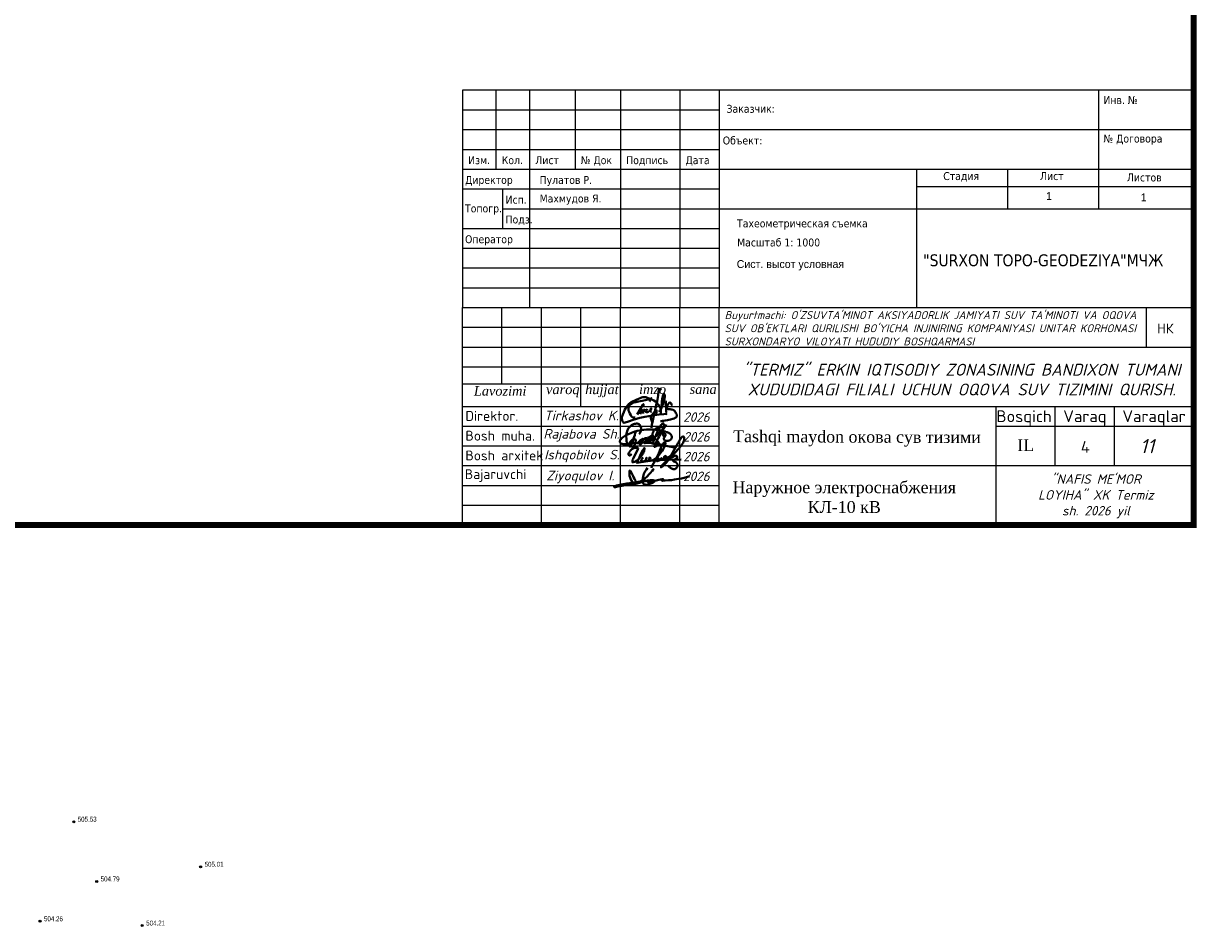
# Model space of a CAD drawing. Extents: x 0 to 362422, y 0 to 4201735.
# Tile 95 of 256: x 361938 to 362235, y 4199962 to 4200190. Entities that reach past the tile are written whole.
import ezdxf
from ezdxf.enums import TextEntityAlignment as Align

# ---------------------------------------------------------------- set-up
doc = ezdxf.new("R2010")
doc.units = 0
doc.header["$LTSCALE"] = 0.5
doc.header["$MEASUREMENT"] = 0
doc.header["$PDMODE"] = 32
doc.header["$PDSIZE"] = 0.3
doc.linetypes.add('CONTI', pattern=[0])
doc.linetypes.add('Д_ТРОТ_ТРУБА', pattern=[3, 1.5, -1.5])
for name, color, linetype in [('(002) Рамка', 7, 'Continuous'), ('PI_OT0', 172, 'CONTI'), ('PI_TT0', 5, 'CONTI'), ('ХХХ автодор (К)', 7, 'ИК_Водопровод -------в--------'), ('ХХХ оформление', 7, 'ИК_Водопровод -------в--------')]:
    doc.layers.add(name, color=color, linetype=linetype)
doc.layers.add('.', color=7, linetype='Continuous', lineweight=15)
doc.layers.add('Линии', color=130, linetype='Continuous', lineweight=50)
doc.styles.add('ISOCPEUR', font='isocpeui.ttf', dxfattribs={"height": 250})
doc.styles.add('Nurbek', font='isocpeui.ttf')
doc.styles.add('SHRFT', font='TXT', dxfattribs={"width": 0.875})
doc.styles.add('Standard 1', font='isocpeur.ttf', dxfattribs={"height": 300})
doc.styles.add('Times 300', font='times.ttf', dxfattribs={"height": 300})
doc.styles.add('V@ler@Live', font='isocpeui.ttf')
doc.styles.add('ГОСТ 250', font='isocpeur.ttf', dxfattribs={"height": 250})
doc.styles.add('школа', font='times.ttf')
doc.linetypes.add('ИК_Водопровод -------в--------', pattern='A,9,-0.6,["В",Standard,S=1.2,R=0,X=0,Y=-0.6],-1.2', length=10.8)

# ---------------------------------------------------------------- blocks, each defined once
blk = doc.blocks.new('ееееее')
at = {"layer": 'PI_TT0', "color": 0}
for centre in [(1452.04, 129.23), (1484.11, 117.73), (1457.8, 114.1), (1443.43, 104.06), (1469.29, 102.91)]:
    blk.add_circle(centre, 0.25, dxfattribs=at)
for p in [(1452.04, 129.23), (1484.11, 117.73), (1457.8, 114.1), (1443.43, 104.06), (1469.29, 102.91)]:
    blk.add_point(p, dxfattribs=at)
at = {"layer": 'PI_OT0', "color": 0, "style": 'SHRFT', "width": 0.75}
for s, p in [('505.53', (1453.04, 129.23)), ('505.01', (1485.11, 117.73)), ('504.79', (1458.8, 114.1)), ('504.26', (1444.43, 104.06)), ('504.21', (1470.29, 102.91))]:
    blk.add_text(s, height=1.25, dxfattribs=at).set_placement(p)
blk = doc.blocks.new('fgjhfgjhhjghm bnmbkjk mkm')
at = {"color": 5, "lineweight": 40, "ltscale": 100}
blk.add_lwpolyline([(-257.43, -8198.63), (-258, -8199.3), (-258.04, -8199.62), (-257.47, -8199.42), (-257.07, -8199.16), (-256.82, -8198.67), (-257.07, -8199.16), (-256.8, -8199.11), (-256.42, -8198.96), (-256.09, -8198.78), (-255.81, -8198.75), (-255.54, -8198.5), (-255.4, -8198.28), (-255.5, -8198.05), (-255.82, -8198.16), (-256, -8198.34), (-256.05, -8198.67), (-255.95, -8198.87), (-255.57, -8198.8), (-255.09, -8198.68), (-253.81, -8197.93), (-253.15, -8197.44), (-252.41, -8196.71), (-252.02, -8196.28), (-251.56, -8195.75), (-251.18, -8195.23), (-250.68, -8194.6), (-250.36, -8194.13), (-250.23, -8193.79), (-250.09, -8193.38), (-250.06, -8193), (-250.05, -8192.5), (-250.2, -8192.29), (-250.38, -8192.27), (-250.62, -8192.37), (-250.8, -8192.6), (-251, -8192.85), (-251.23, -8193.12), (-251.35, -8193.36), (-251.51, -8193.6), (-251.67, -8193.87), (-251.79, -8194.17), (-254.73, -8199.16), (-255.3, -8199.94), (-256.25, -8200.94), (-256.89, -8201.44), (-256.95, -8201.4), (-256.89, -8201.22), (-256.82, -8201.05), (-256.69, -8200.89), (-256.58, -8200.75), (-255.91, -8200.06), (-254.96, -8199.17), (-254.41, -8198.74), (-253.61, -8198.36), (-253.15, -8198.12), (-252.85, -8198.01), (-252.45, -8197.95), (-252.28, -8197.99), (-252.18, -8198.12), (-252.14, -8198.37), (-252.13, -8198.57), (-252.23, -8198.75), (-252.57, -8198.91), (-253.23, -8199.35), (-253.38, -8199.48), (-253.09, -8199.64), (-252.76, -8199.77), (-252.56, -8199.9), (-252.43, -8200.03), (-252.08, -8200.39), (-251.93, -8200.69), (-251.92, -8200.89), (-251.97, -8201.1), (-252.12, -8201.3), (-252.25, -8201.5), (-252.42, -8201.64), (-252.72, -8201.91), (-253.06, -8201.95), (-253.27, -8201.96), (-253.54, -8201.88), (-253.84, -8201.8), (-254.08, -8201.6), (-254.26, -8201.48), (-254.42, -8201.3), (-254.61, -8201.13), (-254.78, -8200.92), (-254.86, -8200.86)], dxfattribs=at)
for points in [[(-265.64, -8197.39), (-265.85, -8197.73, -0.287088), (-266.3, -8197.87, -0.22153), (-266.5, -8197.7, -0.260462), (-266.39, -8197.09), (-266.15, -8196.74, 0.006278), (-265.86, -8196.33), (-265.49, -8196.03), (-265.14, -8195.82), (-264.91, -8195.7), (-264.7, -8195.66), (-264.43, -8195.64), (-264.1, -8195.61), (-263.85, -8195.63), (-263.72, -8195.68), (-263.7, -8195.79), (-263.75, -8196.04), (-265.14, -8198.88), (-265.29, -8199.23), (-265.34, -8199.38), (-265.37, -8199.53), (-265.38, -8199.61), (-265.37, -8199.78, 0.706282), (-265.14, -8199.9), (-264.91, -8199.81), (-264.69, -8199.76), (-264.4, -8199.64), (-264.22, -8199.51), (-264.06, -8199.41), (-263.9, -8199.26), (-263.64, -8199.06), (-263.34, -8198.75), (-263.18, -8198.6), (-263, -8198.43), (-262.86, -8198.25), (-262.73, -8198.1), (-262.65, -8198.02), (-262.54, -8197.85), (-262.22, -8197.31), (-262.04, -8196.93), (-262, -8196.79), (-261.92, -8196.63), (-261.89, -8196.45), (-261.85, -8196.23), (-261.79, -8195.9), (-261.82, -8195.68), (-262.02, -8195.93), (-262.29, -8196.31), (-262.92, -8197.66), (-263.29, -8198.41), (-263.73, -8199.51), (-263.97, -8200.1), (-261.48, -8199.67), (-260.03, -8199.51), (-258.92, -8199.36), (-258.19, -8199.31), (-255.94, -8199.21), (-254.5, -8199.16), (-250.95, -8199.09)], [(-262.16, -8198.46), (-262.38, -8198.73), (-262.54, -8198.92), (-262.61, -8199.05), (-262.72, -8199.24), (-262.75, -8199.39), (-262.73, -8199.53), (-262.72, -8199.62), (-262.63, -8199.69), (-262.4, -8199.69), (-262.21, -8199.72), (-261.9, -8199.59), (-261.69, -8199.51), (-261.4, -8199.34), (-261.3, -8198.99), (-261.15, -8198.54), (-261.32, -8199.07), (-261.42, -8199.38), (-261.34, -8199.57), (-260.91, -8199.54), (-260.63, -8199.37), (-260.43, -8199.27), (-260.31, -8199.14), (-260.22, -8199.05), (-260.13, -8198.97, 0.310116), (-260.07, -8198.56, 0.56176), (-260.39, -8198.6, 0.084118), (-260.47, -8198.88, 0.085526), (-260.37, -8199.21), (-260.29, -8199.39), (-260.14, -8199.47), (-259.74, -8199.41), (-259.34, -8199.26), (-258.96, -8199.08), (-258.73, -8198.91), (-258.11, -8198.49), (-257.76, -8198.15), (-257.45, -8197.72), (-257.2, -8197.4), (-256.89, -8196.95), (-256.59, -8196.52), (-256.27, -8196.05), (-256.1, -8195.73), (-255.97, -8195.47), (-255.75, -8194.97), (-255.65, -8194.68), (-255.58, -8194.43), (-255.58, -8194.26), (-255.58, -8194.1), (-255.64, -8193.99), (-255.79, -8194), (-255.95, -8194.05), (-256.08, -8194.13), (-256.21, -8194.25), (-256.26, -8194.36), (-256.33, -8194.48), (-256.42, -8194.62), (-256.49, -8194.74), (-256.53, -8194.8), (-256.59, -8194.89), (-256.96, -8195.63), (-257.58, -8197.21), (-258.32, -8198.79), (-259.86, -8201.53)]]:
    blk.add_lwpolyline(points, format="xyb", dxfattribs=at)
blk = doc.blocks.new('ghfgj jghjmhg jjbkm jkm')
at = {"color": 5, "linetype": 'ByBlock', "lineweight": 40}
for points in [[(-261.31, -8185.11), (-261.13, -8184.8), (-260.98, -8184.44), (-260.83, -8184.1), (-260.77, -8183.74), (-260.77, -8183.33), (-260.84, -8183.04), (-260.94, -8182.72), (-261.1, -8182.45), (-261.24, -8182.27), (-261.41, -8182.13), (-261.62, -8182.06), (-261.9, -8181.99), (-262.16, -8181.99), (-262.45, -8182.02), (-262.71, -8182.09), (-263.01, -8182.18), (-263.21, -8182.28), (-263.56, -8182.45), (-264.11, -8182.93), (-264.37, -8183.23), (-264.55, -8183.47), (-264.7, -8183.74), (-264.8, -8183.97), (-264.9, -8184.28), (-265, -8184.61), (-265.09, -8184.89), (-265.13, -8185.31), (-265.15, -8185.69), (-265.12, -8186.51), (-265.09, -8186.93), (-265.04, -8187.29), (-264.92, -8187.73), (-264.78, -8187.96), (-264.64, -8188.12), (-264.45, -8188.27), (-264.32, -8188.36), (-264.16, -8188.48), (-263.95, -8188.61), (-263.68, -8188.73), (-263.56, -8188.75), (-263.38, -8188.75), (-263.2, -8188.74), (-263.02, -8188.68), (-262.84, -8188.57), (-262.69, -8188.42), (-262.59, -8188.25), (-262.52, -8188.12), (-262.41, -8187.9), (-262.33, -8187.69), (-262.3, -8187.5), (-262.26, -8187.31), (-262.28, -8187.17), (-262.31, -8186.97), (-262.36, -8186.84), (-262.45, -8186.73), (-262.56, -8186.64), (-262.73, -8186.58), (-262.89, -8186.59), (-263.01, -8186.62), (-263.19, -8186.68), (-263.41, -8186.81), (-263.72, -8187.06), (-263.88, -8187.25), (-263.98, -8187.39), (-264.08, -8187.51), (-264.14, -8187.64), (-264.2, -8187.77), (-264.24, -8187.93), (-264.28, -8188.14), (-264.29, -8188.31), (-264.26, -8188.51), (-264.16, -8188.67), (-264.1, -8188.78), (-264.05, -8188.82), (-264.02, -8188.82), (-263.97, -8188.8), (-263.94, -8188.76), (-263.9, -8188.7), (-263.85, -8188.61), (-263.54, -8187.99), (-263.32, -8187.47), (-263.12, -8186.97), (-262.97, -8186.37), (-262.66, -8185.37), (-262.49, -8184.87), (-262.44, -8184.66), (-262.42, -8184.64), (-262.41, -8184.62), (-262.39, -8184.62), (-262.37, -8184.63), (-262.36, -8184.64), (-262.36, -8184.67), (-262.36, -8184.69), (-262.37, -8184.71), (-262.38, -8184.74)], [(-261.91, -8188.06), (-261.82, -8187.85), (-261.76, -8187.75), (-261.72, -8187.7), (-261.67, -8187.6), (-261.55, -8187.48), (-261.46, -8187.39), (-261.37, -8187.28), (-261.3, -8187.19), (-261.16, -8187.1), (-261.1, -8187.05), (-261, -8186.94), (-260.91, -8186.85), (-260.83, -8186.81), (-260.75, -8186.76), (-260.66, -8186.71), (-260.58, -8186.66), (-260.51, -8186.61), (-260.44, -8186.57), (-260.38, -8186.54), (-260.32, -8186.52), (-260.26, -8186.51), (-260.22, -8186.51), (-260.19, -8186.53), (-260.18, -8186.54), (-260.16, -8186.58), (-260.14, -8186.65), (-260.15, -8186.71), (-260.15, -8186.76), (-260.17, -8186.81), (-260.19, -8186.86), (-260.2, -8186.9), (-260.24, -8187.01), (-260.26, -8187.11), (-260.27, -8187.17), (-260.29, -8187.21), (-260.32, -8187.29), (-260.35, -8187.37), (-260.38, -8187.43), (-260.41, -8187.49), (-260.47, -8187.62), (-260.52, -8187.67), (-260.56, -8187.77), (-260.6, -8187.82), (-260.66, -8187.9), (-260.7, -8187.94), (-260.73, -8187.99), (-260.76, -8188.02), (-260.79, -8188.05), (-260.82, -8188.09), (-260.86, -8188.12), (-260.89, -8188.15), (-260.93, -8188.18), (-260.96, -8188.21), (-261, -8188.23), (-261.04, -8188.26), (-261.08, -8188.27), (-261.1, -8188.25), (-261.1, -8188.22), (-261.1, -8188.19), (-261.09, -8188.15), (-261.08, -8188.12), (-261.06, -8188.06), (-261.04, -8188.01), (-261.02, -8187.96), (-261, -8187.92), (-260.96, -8187.85), (-260.93, -8187.79), (-260.89, -8187.71), (-260.88, -8187.68), (-260.84, -8187.63), (-260.77, -8187.53), (-260.75, -8187.48), (-260.74, -8187.45), (-260.71, -8187.4), (-260.69, -8187.35), (-260.66, -8187.31), (-260.63, -8187.27), (-260.6, -8187.22), (-260.57, -8187.19), (-260.54, -8187.14), (-260.5, -8187.1), (-260.47, -8187.07), (-260.44, -8187.02), (-260.4, -8186.98), (-260.38, -8186.96), (-260.36, -8186.94), (-260.34, -8186.92), (-260.32, -8186.89), (-260.3, -8186.86), (-260.28, -8186.83), (-260.25, -8186.78), (-260.21, -8186.75), (-260.15, -8186.7), (-260.11, -8186.66), (-260.05, -8186.6), (-259.98, -8186.55), (-259.9, -8186.51), (-259.83, -8186.45), (-259.75, -8186.42), (-259.7, -8186.4), (-259.64, -8186.37), (-259.58, -8186.35), (-259.51, -8186.34), (-259.45, -8186.32), (-259.39, -8186.3), (-259.34, -8186.28), (-259.28, -8186.28), (-259.24, -8186.27), (-259.17, -8186.27), (-259.12, -8186.28), (-259.08, -8186.33), (-259.05, -8186.37), (-259.01, -8186.42), (-259, -8186.47), (-258.99, -8186.51), (-258.98, -8186.58), (-258.99, -8186.62), (-259, -8186.68), (-259, -8186.76), (-259.02, -8186.81), (-259.04, -8186.88), (-259.06, -8186.94), (-259.09, -8187.01), (-259.11, -8187.08), (-259.14, -8187.16), (-259.17, -8187.22), (-259.23, -8187.3), (-259.27, -8187.37), (-259.32, -8187.45), (-259.37, -8187.52), (-259.43, -8187.59), (-259.47, -8187.65), (-259.52, -8187.72), (-259.58, -8187.77), (-259.66, -8187.78), (-259.72, -8187.77), (-259.78, -8187.75), (-259.78, -8187.71), (-259.78, -8187.65), (-259.76, -8187.61), (-259.75, -8187.55), (-259.73, -8187.52), (-259.71, -8187.48), (-259.68, -8187.44), (-259.65, -8187.39), (-259.62, -8187.34), (-259.59, -8187.28), (-259.55, -8187.24), (-259.52, -8187.17), (-259.47, -8187.1), (-259.43, -8187.03), (-259.38, -8186.94), (-259.33, -8186.83), (-259.25, -8186.73), (-259.21, -8186.65), (-259.19, -8186.6), (-259.16, -8186.53), (-259.11, -8186.46), (-259.08, -8186.41), (-259.04, -8186.38), (-258.99, -8186.35), (-258.94, -8186.3), (-258.87, -8186.25), (-258.79, -8186.2), (-258.73, -8186.14), (-258.66, -8186.11), (-258.58, -8186.08), (-258.51, -8186.06), (-258.43, -8186.05), (-258.37, -8186.04), (-258.3, -8186.05), (-258.24, -8186.08), (-258.17, -8186.14), (-258.14, -8186.2), (-258.11, -8186.28), (-258.1, -8186.34), (-258.11, -8186.41), (-258.12, -8186.47), (-258.14, -8186.54), (-258.15, -8186.59), (-258.17, -8186.66), (-258.19, -8186.72), (-258.2, -8186.78), (-258.2, -8186.82), (-258.22, -8186.86), (-258.23, -8186.89), (-258.25, -8186.92), (-258.26, -8186.95), (-258.29, -8186.99), (-258.32, -8187.02), (-258.34, -8187.05), (-258.39, -8187.11), (-258.43, -8187.16), (-258.47, -8187.21), (-258.52, -8187.26), (-258.56, -8187.3), (-258.6, -8187.34), (-258.66, -8187.39), (-258.71, -8187.42), (-258.76, -8187.45), (-258.81, -8187.46), (-258.87, -8187.47), (-258.92, -8187.46), (-258.97, -8187.43), (-259, -8187.37), (-259, -8187.33), (-258.99, -8187.29), (-258.97, -8187.22), (-258.94, -8187.15), (-258.92, -8187.1), (-258.9, -8187.04), (-258.87, -8186.98), (-258.83, -8186.92), (-258.79, -8186.83), (-258.73, -8186.76), (-258.69, -8186.69), (-258.64, -8186.6), (-258.59, -8186.53), (-258.52, -8186.39), (-258.45, -8186.3), (-258.4, -8186.23), (-258.37, -8186.19), (-258.33, -8186.13), (-258.27, -8186.07), (-258.27, -8186.07), (-258.2, -8185.98), (-258.14, -8185.89), (-258.09, -8185.82), (-258.02, -8185.76), (-257.94, -8185.7), (-257.9, -8185.67), (-257.82, -8185.66), (-257.78, -8185.64), (-257.74, -8185.64), (-257.71, -8185.65), (-257.67, -8185.67), (-257.64, -8185.68), (-257.63, -8185.7), (-257.61, -8185.72), (-257.59, -8185.75), (-257.57, -8185.79), (-257.56, -8185.83), (-257.55, -8185.87), (-257.55, -8185.91), (-257.55, -8185.96), (-257.55, -8186.03), (-257.56, -8186.07), (-257.56, -8186.08), (-257.57, -8186.15), (-257.59, -8186.21), (-257.61, -8186.3), (-257.64, -8186.38), (-257.66, -8186.44), (-257.67, -8186.48), (-257.68, -8186.51), (-257.71, -8186.54), (-257.75, -8186.6), (-257.8, -8186.67), (-257.83, -8186.72), (-257.86, -8186.76), (-257.9, -8186.81), (-257.94, -8186.88), (-257.98, -8186.93), (-258, -8186.95), (-258.03, -8187), (-258.06, -8187.06), (-258.11, -8187.11), (-258.14, -8187.15), (-258.19, -8187.21), (-258.24, -8187.27), (-258.25, -8187.29), (-258.28, -8187.33), (-258.29, -8187.35), (-258.32, -8187.39), (-258.34, -8187.43), (-258.37, -8187.43), (-258.37, -8187.42), (-258.36, -8187.39), (-258.34, -8187.37), (-258.33, -8187.36), (-258.31, -8187.35), (-258.29, -8187.34), (-258.26, -8187.34), (-258.24, -8187.33), (-258.21, -8187.33), (-258.19, -8187.32), (-258.17, -8187.31), (-258.16, -8187.3), (-258.14, -8187.29), (-258.12, -8187.27), (-258.07, -8187.24), (-258.03, -8187.21), (-257.98, -8187.19), (-257.95, -8187.16), (-257.9, -8187.14), (-257.87, -8187.12), (-257.84, -8187.09), (-257.79, -8187.07), (-257.75, -8187.03), (-257.72, -8186.99), (-257.69, -8186.96), (-257.65, -8186.92), (-257.62, -8186.9), (-257.6, -8186.88), (-257.56, -8186.85), (-257.53, -8186.81), (-257.48, -8186.78), (-257.44, -8186.74), (-257.38, -8186.69), (-257.35, -8186.66), (-257.31, -8186.62), (-257.23, -8186.55), (-257.19, -8186.5), (-257.11, -8186.42), (-257.09, -8186.38), (-257.05, -8186.35), (-257.02, -8186.32), (-256.95, -8186.25), (-256.89, -8186.21), (-256.84, -8186.14), (-256.8, -8186.1), (-256.75, -8186.04), (-256.69, -8185.98), (-256.62, -8185.91), (-256.51, -8185.83), (-256.44, -8185.76), (-256.35, -8185.66), (-256.25, -8185.58), (-256.13, -8185.49), (-256.02, -8185.4), (-255.95, -8185.32), (-255.88, -8185.25), (-255.84, -8185.19), (-255.77, -8185.12), (-255.73, -8185.07), (-255.68, -8185.03), (-255.64, -8184.98), (-255.58, -8184.94), (-255.53, -8184.88), (-255.49, -8184.83), (-255.41, -8184.76), (-255.34, -8184.69), (-255.27, -8184.63), (-255.19, -8184.52), (-255.12, -8184.44), (-255.03, -8184.33), (-254.95, -8184.24), (-254.87, -8184.16), (-254.79, -8184.07), (-254.68, -8183.95), (-254.62, -8183.87), (-254.55, -8183.8), (-254.44, -8183.7), (-254.37, -8183.64), (-254.29, -8183.57), (-254.22, -8183.49), (-254.18, -8183.4), (-254.14, -8183.31), (-254.1, -8183.19), (-254.04, -8183.1), (-253.99, -8183), (-253.98, -8182.94), (-253.95, -8182.84), (-253.96, -8182.75), (-253.96, -8182.67), (-253.96, -8182.59), (-253.98, -8182.53), (-254, -8182.46), (-254, -8182.41), (-254.01, -8182.37), (-254.01, -8182.32), (-254.02, -8182.27), (-254.05, -8182.2), (-254.07, -8182.14), (-254.08, -8182.09), (-254.1, -8182.05), (-254.11, -8182.01), (-254.14, -8181.97), (-254.16, -8181.92), (-254.2, -8181.91), (-254.23, -8181.9), (-254.26, -8181.89), (-254.3, -8181.91), (-254.35, -8181.94), (-254.43, -8181.95), (-254.47, -8181.99), (-254.53, -8182.04), (-254.57, -8182.08), (-254.64, -8182.12), (-254.69, -8182.17), (-254.76, -8182.23), (-254.81, -8182.27), (-254.87, -8182.35), (-254.96, -8182.46), (-255, -8182.55), (-255.07, -8182.66), (-255.12, -8182.79), (-255.15, -8182.86), (-255.19, -8182.97), (-255.27, -8183.13), (-255.37, -8183.34), (-255.41, -8183.43), (-255.53, -8183.68), (-255.67, -8183.97), (-256, -8184.65), (-256.31, -8185.35), (-256.67, -8186.19), (-256.9, -8186.73), (-257.1, -8187.18), (-257.41, -8187.89), (-257.54, -8188.2)], [(-254.12, -8185.87), (-253.9, -8185.82), (-253.74, -8185.78), (-253.55, -8185.63), (-253.51, -8185.51), (-253.5, -8185.43), (-253.51, -8185.3), (-253.56, -8185.19), (-253.6, -8185.09), (-253.66, -8185.02), (-253.75, -8184.96), (-253.85, -8184.92), (-253.94, -8184.88), (-254.03, -8184.84), (-254.1, -8184.84), (-254.19, -8184.85), (-254.27, -8184.88), (-254.32, -8184.93), (-254.37, -8185.02), (-254.4, -8185.1), (-254.39, -8185.21), (-254.33, -8185.34), (-254.28, -8185.45), (-254.21, -8185.54), (-254.12, -8185.61), (-254.02, -8185.68), (-253.92, -8185.74), (-253.82, -8185.8), (-253.82, -8185.8), (-253.76, -8185.91), (-253.77, -8185.94), (-253.82, -8185.97), (-253.89, -8186.03), (-253.95, -8186.11), (-254.01, -8186.18), (-254.04, -8186.27), (-254.07, -8186.34), (-254.08, -8186.44), (-254.05, -8186.53), (-254.03, -8186.62), (-253.98, -8186.7), (-253.92, -8186.77), (-253.84, -8186.85), (-253.78, -8186.91), (-253.73, -8186.97), (-253.64, -8187.02), (-253.58, -8187.04), (-253.52, -8187.05), (-253.46, -8187.06), (-253.38, -8187.07), (-253.28, -8187.07), (-253.18, -8187.08), (-253.1, -8187.08), (-253.03, -8187.07), (-252.94, -8187.07), (-252.86, -8187.06), (-252.76, -8187.05), (-252.69, -8187.05), (-252.61, -8187.04), (-252.55, -8187.02), (-252.48, -8187), (-252.43, -8186.98), (-252.36, -8186.95), (-252.29, -8186.92), (-252.24, -8186.9), (-252.18, -8186.87), (-252.14, -8186.84), (-252.09, -8186.81), (-252.04, -8186.78), (-251.99, -8186.73), (-251.96, -8186.7), (-251.91, -8186.65), (-251.87, -8186.61), (-251.84, -8186.56), (-251.82, -8186.52), (-251.78, -8186.43), (-251.74, -8186.32), (-251.7, -8186.18), (-251.67, -8186.04), (-251.67, -8185.93), (-251.67, -8185.84), (-251.7, -8185.76), (-251.74, -8185.66), (-251.78, -8185.55), (-251.84, -8185.46), (-251.91, -8185.36), (-251.99, -8185.24), (-252.07, -8185.14), (-252.18, -8185.04), (-252.3, -8184.94), (-252.43, -8184.86), (-252.58, -8184.77), (-252.84, -8184.65), (-253.04, -8184.57), (-253.31, -8184.48), (-253.69, -8184.34), (-254.02, -8184.22), (-254.4, -8184.14), (-254.97, -8183.99), (-255.26, -8183.95), (-255.57, -8183.9), (-255.82, -8183.86), (-256.1, -8183.85), (-256.38, -8183.8), (-257.05, -8183.75), (-257.45, -8183.75), (-257.92, -8183.74), (-258.19, -8183.75), (-259.16, -8183.78), (-259.99, -8183.83), (-260.63, -8183.91), (-261.2, -8183.99), (-261.98, -8184.18), (-262.58, -8184.34), (-263.58, -8184.7), (-264.46, -8185.07), (-265.01, -8185.31), (-265.4, -8185.54), (-265.96, -8185.89), (-266.37, -8186.23), (-266.53, -8186.4), (-266.67, -8186.54), (-266.78, -8186.65), (-266.86, -8186.73), (-266.94, -8186.85), (-267, -8186.95), (-267.04, -8187.06), (-267.07, -8187.19), (-267.06, -8187.29), (-267.03, -8187.44), (-266.97, -8187.56), (-266.91, -8187.66), (-266.83, -8187.75), (-266.75, -8187.84), (-266.67, -8187.89), (-266.55, -8187.94), (-266.42, -8187.98), (-266.33, -8188.01), (-266.26, -8188.02), (-266.13, -8188.04), (-265.99, -8188.06), (-265.8, -8188.08), (-265.56, -8188.09), (-265.34, -8188.09), (-265.08, -8188.07), (-264.93, -8188.06), (-264.83, -8188.05), (-264.55, -8188.03), (-264.33, -8187.99), (-264.11, -8187.96), (-263.82, -8187.91), (-263.6, -8187.86), (-263.31, -8187.82), (-262.96, -8187.78), (-262.71, -8187.73), (-262.33, -8187.69), (-261.88, -8187.67), (-261.47, -8187.66), (-261.12, -8187.65), (-260.83, -8187.6), (-260.44, -8187.62), (-259.84, -8187.64), (-259.56, -8187.65), (-259.12, -8187.68), (-258.65, -8187.7), (-258.07, -8187.73), (-257.59, -8187.79), (-257.07, -8187.87), (-256.72, -8187.9), (-256.52, -8187.92), (-256.35, -8187.94), (-256.02, -8187.97), (-255.72, -8188.04), (-255.41, -8188.12), (-254.87, -8188.24), (-254.39, -8188.34), (-254.14, -8188.4), (-253.79, -8188.47), (-253.42, -8188.55), (-252.82, -8188.64), (-252.33, -8188.75), (-251.87, -8188.84), (-251.4, -8188.97), (-251.1, -8189.05), (-250.73, -8189.15)], [(-253.34, -8182.28), (-253.56, -8182.65), (-253.77, -8183), (-254.11, -8183.59), (-254.52, -8184.3), (-254.91, -8184.96), (-255.39, -8185.76), (-255.74, -8186.34), (-256.11, -8187.1), (-256.54, -8187.95), (-256.73, -8188.33), (-256.84, -8188.57), (-256.93, -8188.74), (-256.92, -8188.8), (-256.89, -8188.85), (-256.86, -8188.86), (-256.81, -8188.84), (-256.74, -8188.83), (-256.64, -8188.81), (-256.56, -8188.79), (-256.47, -8188.76), (-256.39, -8188.73), (-256.31, -8188.7), (-256.23, -8188.63), (-256.13, -8188.56), (-256, -8188.5), (-255.91, -8188.43), (-255.81, -8188.37), (-255.75, -8188.32), (-255.67, -8188.28), (-255.63, -8188.22), (-255.59, -8188.15), (-255.56, -8188.11), (-255.5, -8188.03), (-255.46, -8187.96), (-255.44, -8187.92), (-255.45, -8187.85), (-255.46, -8187.79), (-255.5, -8187.71), (-255.54, -8187.64), (-255.58, -8187.57), (-255.61, -8187.51), (-255.65, -8187.45), (-255.7, -8187.36), (-255.76, -8187.29), (-255.8, -8187.25), (-255.85, -8187.2), (-255.9, -8187.14), (-255.94, -8187.09), (-255.98, -8187.05), (-256.02, -8187), (-256.07, -8186.95), (-256.18, -8186.86), (-256.26, -8186.79), (-256.33, -8186.71), (-256.41, -8186.65), (-256.47, -8186.6), (-256.58, -8186.49), (-256.65, -8186.42), (-256.71, -8186.36), (-256.79, -8186.28), (-257.01, -8186.05), (-257.11, -8185.94), (-257.19, -8185.79), (-257.27, -8185.64), (-257.33, -8185.47), (-257.37, -8185.32), (-257.38, -8185.12), (-257.35, -8184.97), (-257.32, -8184.85), (-257.27, -8184.71), (-257.23, -8184.56), (-257.16, -8184.36), (-257.04, -8184.14), (-256.93, -8184), (-256.82, -8183.83), (-256.71, -8183.73), (-256.61, -8183.62), (-256.49, -8183.55), (-256.34, -8183.46), (-256.22, -8183.4), (-256.1, -8183.33), (-255.94, -8183.23), (-255.78, -8183.18), (-255.62, -8183.13), (-255.47, -8183.08), (-255.27, -8183.05), (-255.11, -8183.03), (-254.91, -8183), (-254.69, -8183), (-254.47, -8183.01), (-254.3, -8183.05), (-254.08, -8183.21), (-253.99, -8183.39)]]:
    blk.add_lwpolyline(points, dxfattribs=at)
blk = doc.blocks.new('dhfdgh xfghfgh ffnhjmgmgvbnfgg')
at = {"color": 5, "lineweight": 40, "ltscale": 0.5}
for p, q in [((1479191, -22031), (1479186, -22087)), ((1479206, -21938), (1479191, -22031)), ((1479223, -21865), (1479206, -21938)), ((1479232, -21840), (1479223, -21865)), ((1479249, -21856), (1479232, -21840)), ((1479259, -21871), (1479249, -21856)), ((1479272, -21891), (1479259, -21871)), ((1479134, -22332), (1479107, -22459)), ((1479156, -22246), (1479134, -22332)), ((1479166, -22194), (1479156, -22246)), ((1479186, -22087), (1479166, -22194)), ((1479000, -22618), (1479005, -22595)), ((1479005, -22637), (1479000, -22618)), ((1479005, -22595), (1479014, -22576)), ((1479011, -22653), (1479005, -22637)), ((1479022, -22680), (1479011, -22653)), ((1479014, -22576), (1479036, -22544)), ((1479031, -22709), (1479022, -22680)), ((1479052, -22687), (1479032, -22801)), ((1479036, -22544), (1479050, -22522)), ((1479050, -22522), (1479087, -22472)), ((1479072, -22596), (1479052, -22687)), ((1479107, -22459), (1479072, -22596)), ((1479087, -22472), (1479140, -22415)), ((1479140, -22415), (1479151, -22408)), ((1479150, -22450), (1479148, -22470)), ((1479148, -22470), (1479149, -22483)), ((1479149, -22483), (1479151, -22492)), ((1479155, -22412), (1479150, -22450)), ((1479151, -22408), (1479154, -22407)), ((1479151, -22492), (1479158, -22500)), ((1479154, -22407), (1479155, -22408)), ((1479155, -22408), (1479155, -22412)), ((1479019, -22877), (1479038, -22760)), ((1479020, -22878), (1479019, -22877)), ((1479022, -22878), (1479020, -22878)), ((1479023, -22878), (1479022, -22878)), ((1479032, -22801), (1479023, -22878)), ((1479036, -22732), (1479031, -22709)), ((1479037, -22753), (1479036, -22732)), ((1479038, -22760), (1479037, -22753))]:
    blk.add_line(p, q, dxfattribs=at)
for points in [[(1479224, -22461), (1479241, -22423), (1479263, -22388), (1479286, -22338), (1479310, -22292), (1479322, -22264), (1479330, -22239), (1479338, -22215), (1479346, -22183), (1479354, -22152), (1479360, -22124), (1479365, -22096), (1479367, -22070), (1479369, -22045), (1479368, -22026), (1479364, -22015), (1479359, -22001), (1479353, -21992), (1479349, -21988), (1479343, -21990), (1479338, -21999), (1479325, -22026), (1479317, -22050), (1479303, -22121), (1479295, -22194), (1479288, -22255), (1479285, -22289), (1479287, -22329), (1479273, -22379), (1479269, -22399), (1479267, -22423), (1479266, -22510), (1479267, -22423), (1479264, -22393), (1479257, -22371), (1479245, -22338), (1479230, -22312), (1479213, -22288), (1479197, -22267), (1479163, -22229), (1479123, -22191), (1479078, -22165), (1479048, -22150), (1479017, -22138), (1478960, -22115), (1478920, -22095), (1478874, -22081), (1478828, -22076), (1478795, -22076), (1478757, -22086), (1478724, -22099), (1478682, -22118), (1478638, -22137), (1478583, -22162), (1478528, -22189), (1478491, -22208), (1478456, -22235), (1478431, -22255), (1478400, -22283), (1478364, -22333), (1478328, -22399), (1478297, -22467), (1478272, -22526), (1478245, -22599), (1478244, -22642), (1478258, -22687), (1478271, -22724), (1478283, -22739), (1478299, -22746), (1478333, -22741), (1478419, -22713), (1478544, -22668), (1478713, -22620), (1478849, -22592), (1478951, -22572), (1479044, -22558), (1479219, -22534), (1479347, -22518), (1479408, -22511), (1479401, -22525), (1479395, -22539)], [(1478590, -22609), (1478563, -22611), (1478536, -22606), (1478508, -22594), (1478492, -22572), (1478477, -22543), (1478457, -22505), (1478436, -22461), (1478424, -22427), (1478418, -22390), (1478420, -22362), (1478428, -22331), (1478450, -22291), (1478476, -22262), (1478517, -22234), (1478557, -22216), (1478609, -22205), (1478683, -22191), (1478773, -22173), (1478857, -22158), (1478923, -22138), (1478971, -22125), (1478994, -22118), (1479019, -22100), (1478992, -22128), (1478984, -22142), (1478977, -22157), (1478975, -22170), (1478974, -22182), (1478970, -22188)], [(1478815, -22321), (1478813, -22292), (1478811, -22258), (1478794, -22275), (1478764, -22325), (1478645, -22532)], [(1478846, -22385), (1478807, -22466), (1478802, -22481), (1478800, -22494), (1478800, -22502)], [(1478907, -22386), (1478897, -22404), (1478885, -22424), (1478879, -22440), (1478875, -22452), (1478877, -22464), (1478883, -22471), (1478896, -22473), (1478913, -22473), (1478938, -22461), (1478961, -22447), (1478982, -22427), (1479002, -22408), (1479014, -22394), (1479018, -22382), (1479015, -22375), (1479011, -22368), (1479007, -22368), (1479005, -22370), (1479005, -22373), (1479000, -22386), (1478997, -22398), (1478993, -22411), (1478991, -22421), (1478990, -22431), (1478991, -22441), (1478994, -22446), (1478997, -22450), (1479003, -22454), (1479010, -22458), (1479016, -22458), (1479021, -22458)], [(1479406, -22374), (1479409, -22371), (1479414, -22366), (1479421, -22364), (1479428, -22365), (1479436, -22369), (1479442, -22378), (1479450, -22386), (1479461, -22390), (1479473, -22392), (1479487, -22392), (1479513, -22394), (1479539, -22395), (1479569, -22403), (1479595, -22415), (1479614, -22428), (1479628, -22445), (1479646, -22471), (1479661, -22498), (1479681, -22526), (1479687, -22537), (1479687, -22560), (1479684, -22579), (1479675, -22591), (1479656, -22609), (1479642, -22621), (1479610, -22634), (1479580, -22644), (1479519, -22659), (1479477, -22667), (1479435, -22675), (1479378, -22687), (1479338, -22693), (1479306, -22697), (1479276, -22700), (1479260, -22700)], [(1479375, -22225), (1479399, -22187), (1479408, -22471), (1479406, -22364), (1479416, -22351), (1479426, -22333), (1479442, -22289), (1479460, -22262), (1479482, -22228), (1479492, -22220), (1479503, -22219), (1479516, -22225), (1479531, -22244), (1479541, -22265), (1479548, -22281), (1479549, -22285), (1479547, -22292), (1479546, -22295)], [(1478786, -22391), (1478727, -22519)]]:
    blk.add_lwpolyline(points, dxfattribs=at)
blk = doc.blocks.new('65616152')
at = {"color": 5, "lineweight": 40, "true_color": 0x0000f5}
for points in [[(1279415, 265228), (1279057, 264705), (1278598, 264034), (1278382, 263509), (1278134, 263078), (1277994, 262545), (1277851, 262004), (1277776, 261556), (1277737, 261115), (1277701, 260716), (1277722, 260496), (1277730, 260167), (1277796, 259731), (1278018, 259441), (1278309, 259225), (1278601, 259127), (1278991, 259098), (1279387, 259094), (1279889, 259189), (1280352, 259407), (1281030, 259696), (1281576, 259928), (1281931, 260200), (1282034, 260401), (1281915, 260623), (1281551, 260802), (1281087, 260808), (1280787, 260808), (1280423, 260740), (1278109, 260488), (1276657, 260251), (1273700, 259801), (1271955, 259526), (1270532, 259301), (1269315, 259055), (1268808, 258966), (1268177, 258779), (1267649, 258632), (1267284, 258500), (1267248, 258412), (1267248, 258332), (1267308, 258272), (1267394, 258235), (1267537, 258235), (1267798, 258265), (1268152, 258306), (1268635, 258416), (1270126, 258669), (1271729, 258942), (1273456, 259235), (1275247, 259448), (1276608, 259807), (1278166, 260278), (1279164, 260481), (1280050, 260662), (1280154, 260639), (1280222, 260575), (1280266, 260538), (1280286, 260413), (1280230, 260351), (1280112, 260149), (1279962, 259982), (1279798, 259901), (1279639, 259901), (1279532, 259986), (1279532, 260140), (1279619, 260220), (1279823, 260292), (1280029, 260305), (1280257, 260260), (1280465, 260227), (1280574, 260185), (1280628, 260118), (1280634, 260043), (1280629, 259995), (1280611, 259940), (1280586, 259895), (1280481, 259863), (1280375, 259863), (1280289, 259889), (1280212, 259951), (1280204, 260034), (1280218, 260112), (1280244, 260181), (1280300, 260215), (1280515, 260227), (1280771, 260244), (1280828, 260248), (1280864, 260248), (1280895, 260239), (1280924, 260227), (1280964, 260203), (1280979, 260186), (1280980, 260156), (1280974, 260129), (1280946, 260081), (1280921, 260037), (1280844, 259996), (1280779, 259986), (1280731, 260016), (1280717, 260057), (1280717, 260098), (1280753, 260174), (1280828, 260200), (1280911, 260207), (1281178, 260270), (1281517, 260320), (1281866, 260434), (1282075, 260502), (1282650, 260656), (1283660, 260868), (1284229, 260987), (1284438, 261031), (1284872, 261121), (1285210, 261192), (1285303, 261186), (1285343, 261126), (1285343, 261065), (1285294, 261016), (1285139, 260982), (1285029, 260923), (1284933, 260873), (1284796, 260768), (1284756, 260700), (1284730, 260601), (1284760, 260561), (1284805, 260502), (1284929, 260533), (1285893, 260609), (1287154, 260721), (1288182, 260812), (1289325, 261007), (1290754, 261222), (1291857, 261388), (1292886, 261648), (1294011, 261945), (1294504, 262120), (1294798, 262268)], [(1281686, 264696), (1280112, 262946), (1279339, 262085), (1278484, 261359), (1277785, 260766), (1276609, 260060), (1275744, 259541), (1275063, 259376), (1274447, 259568), (1273996, 259965), (1273640, 260471), (1273243, 261332), (1272956, 262330), (1272845, 263146), (1272845, 263773), (1272899, 264287), (1273004, 264324), (1273111, 264236), (1273275, 264022), (1273734, 263260), (1274076, 262456), (1274414, 261823), (1274730, 261257), (1275006, 260715), (1275242, 260425)], [(1281686, 264696), (1281695, 264710), (1281696, 264715), (1281696, 264720), (1281694, 264726), (1281689, 264735), (1281682, 264745), (1281671, 264754), (1281659, 264758), (1281649, 264764), (1281632, 264769), (1281615, 264770), (1281595, 264770), (1281576, 264768), (1281566, 264766), (1281556, 264763), (1281543, 264757), (1281533, 264746), (1281505, 264697), (1281469, 264630), (1281184, 263973)]]:
    blk.add_lwpolyline(points, dxfattribs=at)
blk = doc.blocks.new('dhxdfghfghfgh fhhjn')
at = {"linetype": 'Continuous'}
for p, q in [((365587.16, 4174309.59), (365587.16, 4174328.87)), ((365597.16, 4174273.87), (365597.16, 4174328.87)), ((365607.16, 4174303.87), (365607.16, 4174328.87)), ((365617.16, 4174273.87), (365617.16, 4174328.87)), ((365632.16, 4174273.87), (365632.16, 4174328.87)), ((365642.16, 4174273.87), (365642.16, 4174328.87)), ((365642.16, 4174318.87), (365762.16, 4174318.87)), ((365577.16, 4174303.87), (365642.16, 4174303.87)), ((365642.16, 4174303.87), (365762.16, 4174303.87)), ((365712.16, 4174303.87), (365712.16, 4174273.87)), ((365727.16, 4174288.87), (365727.16, 4174303.87)), ((365742.16, 4174288.87), (365742.16, 4174303.87)), ((365712.16, 4174298.87), (365762.16, 4174298.87)), ((365642.16, 4174288.87), (365762.16, 4174288.87))]:
    blk.add_line(p, q, dxfattribs=at)
at = {"color": 7, "ltscale": 2}
blk.add_line((365750.16, 4174328.87), (365750.16, 4174318.87), dxfattribs=at)
at = {"color": 7, "linetype": 'Continuous'}
for p, q in [((365577.16, 4174309.59), (365642.16, 4174309.59)), ((365577.16, 4174303.87), (365642.16, 4174303.87))]:
    blk.add_line(p, q, dxfattribs=at)
at = {"linetype": 'Continuous', "lineweight": 25}
blk.add_lwpolyline([(365577.16, 4174328.87), (365762.16, 4174328.87), (365762.16, 4174273.87), (365577.16, 4174273.87)], close=True, dxfattribs=at)
at = {"linetype": 'Continuous'}
for points in [[(365577.16, 4174323.87), (365642.16, 4174323.87)], [(365577.16, 4174318.87), (365642.16, 4174318.87)], [(365577.16, 4174313.87), (365642.16, 4174313.87)], [(365577.16, 4174298.87), (365642.16, 4174298.87)], [(365577.16, 4174293.87), (365642.16, 4174293.87)], [(365577.16, 4174288.87), (365642.16, 4174288.87)], [(365577.16, 4174283.87), (365642.16, 4174283.87)], [(365577.16, 4174278.87), (365642.16, 4174278.87)]]:
    blk.add_lwpolyline(points, dxfattribs=at)
at = {"color": 7, "linetype": 'Continuous'}
for points in [[(365577.16, 4174298.87), (365642.16, 4174298.87)], [(365577.16, 4174298.87), (365642.16, 4174298.87)], [(365577.16, 4174293.87), (365642.16, 4174293.87)], [(365577.16, 4174293.87), (365642.16, 4174293.87)], [(365577.16, 4174288.87), (365642.16, 4174288.87)], [(365577.16, 4174288.87), (365642.16, 4174288.87)], [(365577.16, 4174283.87), (365642.16, 4174283.87)], [(365577.16, 4174283.87), (365642.16, 4174283.87)], [(365577.16, 4174278.87), (365642.16, 4174278.87)]]:
    blk.add_lwpolyline(points, dxfattribs=at)
at = {"lineweight": 40, "xscale": 0.009677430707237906, "yscale": 0.009677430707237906, "zscale": 0.009677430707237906}
blk.add_blockref('dhfdgh xfghfgh ffnhjmgmgvbnfgg', (351311.88, 4174519.84), dxfattribs=at)
at = {"color": 0, "xscale": 0.8550048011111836, "yscale": 0.8550048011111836, "zscale": 0.8550048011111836}
for name, p in [('ghfgj jghjmhg jjbkm jkm', (365845.33, 4181295.15)), ('fgjhfgjhhjghm bnmbkjk mkm', (365847.06, 4181300.69))]:
    blk.add_blockref(name, p, dxfattribs=at)
at = {"color": 0, "ltscale": 100, "xscale": 0.0006931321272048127, "yscale": 0.0006931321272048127, "zscale": 0.0006931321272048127}
blk.add_blockref('65616152', (364737.15, 4174104.45), dxfattribs=at)
at = {"layer": '.', "linetype": 'Continuous', "lineweight": 5, "insert": (365750.4, 4174293.81), "char_height": 3.6, "width": 58.886, "attachment_point": 5, "style": 'ISOCPEUR'}
blk.add_mtext('11 {\\C7;                               }', dxfattribs=at)
at = {"style": 'ГОСТ 250'}
for s, p in [(' Bosqich', (365718.31, 4174301.37)), ('Varaq', (365734.66, 4174301.37)), ('Varaqlar', (365752.16, 4174301.37))]:
    blk.add_text(s, height=3, dxfattribs=at).set_placement(p, align=Align.MIDDLE_CENTER)
at = {"attachment_point": 1}
for s, insert, char_height, width, style in [("{\\fISOCPEUR|b1|i1|c204|p34;\\C5;Buyurtmachi:\\fISOCPEUR|b0|i1|c204|p34; O'ZSUVTA'MINOT AKSIYADORLIK JAMIYATI SUV TA'MINOTI VA OQOVA SUV OB'EKTLARI QURILISHI BO'YICHA INJINIRING KOMPANIYASI UNITAR KORHONASI SURXONDARYO VILOYATI HUDUDIY BOSHQARMASI}", (365643.5, 4174327.96), 2, 106.7732, 'Nurbek'), ('\\pxqc;{\\fISOCPEUR|b1|i1|c204|p34;\\C5;"TERMIZ" ERKIN IQTISODIY ZONASINING BANDIXON TUMANI XUDUDIDAGI FILIALI UCHUN OQOVA SUV TIZIMINI QURISH.}', (365644.22, 4174314.64), 3, 118.5284, 'ГОСТ 250')]:
    blk.add_mtext(s, dxfattribs=dict(at, insert=insert, char_height=char_height, width=width, style=style))
at = {"color": 0, "insert": (365752.93, 4174324.81), "char_height": 2.504, "width": 3.1554, "attachment_point": 1, "style": 'ГОСТ 250'}
blk.add_mtext('НК', dxfattribs=at)
at = {"ltscale": 100, "style": 'V@ler@Live'}
for s, insert, char_height, width, attachment_point in [('{\\fTimes New Roman|b0|i1|c0|p18;Lavozimi}', (365580.06, 4174307.77), 2.4, 17.9997, 4), ('{\\fTimes New Roman|b0|i1|c0|p18;varoq}', (365598.33, 4174307.77), 2.4, 17.9997, 4), ('{\\fTimes New Roman|b0|i1|c0|p18;hujjat}', (365608.22, 4174307.77), 2.4, 17.9997, 4), ('{\\fTimes New Roman|b0|i1|c0|p18;imzo}', (365621.85, 4174308.2), 2.4, 17.9997, 4), ('{\\fTimes New Roman|b0|i1|c0|p18;sana}', (365634.64, 4174308.2), 2.4, 17.9997, 4), ('{\\fISOCPEUR|b0|i0|c0|p34;Direktor\\fISOCPEUR|b0|i0|c204|p34;.}', (365577.92, 4174301.45), 2.5, 18, 4), ('2026', (365633.03, 4174301.16), 2.4, 18, 4), ('{\\fISOCPEUR|b0|i0|c204|p34;Bosh muha.}', (365577.92, 4174296.45), 2.5, 18, 4), ('2026', (365633.03, 4174296.16), 2.4, 18, 4), ('{\\fISOCPEUR|b0|i0|c204|p34;Bosh arxitek}', (365577.92, 4174291.45), 2.5, 22.1104, 4), ('2026', (365633.03, 4174291.16), 2.4, 18, 4), ('{\\fISOCPEUR|b0|i0|c204|p34;Bajaruvchi}', (365577.76, 4174286.34), 2.5, 18, 4), ('2026', (365633.03, 4174286.16), 2.4, 18, 4), ('{\\H0.96x;"NAFIS ME\'MOR LOYIHA" XK Termiz sh. 2026 yil}', (365737.46, 4174281.11), 2.5, 31.3413, 5)]:
    blk.add_mtext(s, dxfattribs=dict(at, insert=insert, char_height=char_height, width=width, attachment_point=attachment_point))
at = {"lineweight": 30, "char_height": 2.45, "width": 24.8293, "attachment_point": 5, "style": 'ISOCPEUR'}
for s, insert in [('Tirkashov K.', (365607.27, 4174301.55)), ('Rajabova Sh.', (365607.27, 4174296.55)), ('Ishqobilov S.', (365607.4, 4174291.28)), ('Ziyoqulov I.', (365606.98, 4174285.99))]:
    blk.add_mtext(s, dxfattribs=dict(at, insert=insert))
at = {"insert": (365645.17, 4174297.82), "char_height": 3, "width": 63.6753, "attachment_point": 1, "rotation": 359.7697, "style": 'школа'}
blk.add_mtext('\\pxqc;Tashqi maydon окова сув тизими', dxfattribs=at)
at = {"ltscale": 10, "insert": (365719.7, 4174295.55), "char_height": 2.9999, "width": 14.9997, "attachment_point": 2}
blk.add_mtext('{\\fTimes New Roman|b0|i0|c0|p18;IL}', dxfattribs=at)

msp = doc.modelspace()

# ---------------------------------------------------------------- hatches: boundary and pattern name
at = {"layer": '.', "ltscale": 0.149071}
h = msp.add_hatch(color=256, dxfattribs=at)
h.dxf.hatch_style = 1
h.set_gradient(color1=(255, 255, 255), tint=1)
h.paths.add_polyline_path([(359890.241, 4200063.476), (362234.445, 4200063.476), (362234.349, 4201313.892), (359890.241, 4201328.891)], flags=17)
h.paths.add_polyline_path([(359890.241, 4200063.476), (362234.445, 4200063.476), (362234.445, 4201313.891), (359890.241, 4201328.891)], flags=17)

# ---------------------------------------------------------------- linework, layer by layer
at = {"layer": '(002) Рамка'}
msp.add_line((362210.445, 4200153.475, 533.015), (362210.445, 4200173.475, 533.015), dxfattribs=at)
at = {"layer": '(002) Рамка', "elevation": 533.015}
for points in [[(362049.445, 4200173.475), (362049.445, 4200118.475)], [(362057.945, 4200173.475), (362057.945, 4200163.475)], [(362057.945, 4200173.475), (362057.945, 4200153.475)], [(362066.445, 4200173.475), (362066.445, 4200118.475)], [(362077.945, 4200173.475), (362077.945, 4200153.475)], [(362089.445, 4200173.475), (362089.445, 4200118.475)], [(362104.445, 4200173.475), (362104.445, 4200118.475)], [(362114.445, 4200173.475), (362114.445, 4200118.475)], [(362049.445, 4200168.475), (362114.445, 4200168.475)], [(362049.445, 4200163.475), (362114.445, 4200163.475)], [(362114.445, 4200163.475), (362234.445, 4200163.475)], [(362049.445, 4200158.475), (362114.445, 4200158.475)], [(362049.445, 4200153.475), (362114.445, 4200153.475)], [(362114.445, 4200153.475), (362234.445, 4200153.475)], [(362164.445, 4200118.475), (362164.445, 4200153.475)], [(362187.445, 4200143.475), (362187.445, 4200153.475)], [(362210.445, 4200143.475), (362210.445, 4200153.475)], [(362049.445, 4200148.475), (362114.445, 4200148.475)], [(362059.699, 4200138.475), (362059.699, 4200148.475)], [(362164.445, 4200149.102), (362234.445, 4200149.102)], [(362059.699, 4200143.475), (362114.445, 4200143.475)], [(362114.445, 4200143.475), (362234.445, 4200143.475)], [(362049.445, 4200138.475), (362114.445, 4200138.475)], [(362049.445, 4200133.475), (362114.445, 4200133.475)], [(362049.445, 4200128.475), (362114.445, 4200128.475)], [(362049.445, 4200123.475), (362114.445, 4200123.475)]]:
    msp.add_lwpolyline(points, dxfattribs=at)
msp.add_lwpolyline([(362049.445, 4200118.475), (362234.445, 4200118.475), (362234.445, 4200173.475), (362049.445, 4200173.475)], close=True, dxfattribs=at)
msp.add_line((362049.41, 4200118.475, 533.015), (362234.445, 4200118.475, 533.015))
at = {"layer": 'ХХХ автодор (К)', "linetype": 'ByBlock', "ltscale": 2, "elevation": 533.015}
msp.add_lwpolyline([(359890.241, 4200063.476), (362234.445, 4200063.476), (362234.349, 4201313.892), (359890.241, 4201328.891)], close=True, dxfattribs=at)
msp.add_lwpolyline([(359890.241, 4200063.476), (362234.445, 4200063.476), (362234.349, 4201313.892), (359890.241, 4201328.891)], close=True, dxfattribs=at)
at = {"layer": 'ХХХ оформление', "color": 12, "linetype": 'ByBlock', "ltscale": 1000, "const_width": 1.5, "elevation": 533.015}
msp.add_lwpolyline([(359890.241, 4200063.476), (362234.445, 4200063.476), (362234.445, 4201313.891), (359890.241, 4201328.891)], close=True, dxfattribs=at)
msp.add_lwpolyline([(359890.241, 4200063.476), (362234.445, 4200063.476), (362234.445, 4201313.891), (359890.241, 4201328.891)], close=True, dxfattribs=at)

# ---------------------------------------------------------------- block references
at = {"color": 0, "rotation": 0.1683458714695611}
msp.add_blockref('ееееее', (360499.456, 4199854.903), dxfattribs=at)
at = {"color": 18, "lineweight": 30, "true_color": 0x000000}
msp.add_blockref('dhxdfghfghfgh fhhjn', (-3527.713, 25789.604, 533.015), dxfattribs=at)

# ---------------------------------------------------------------- texts
at = {"layer": '(002) Рамка'}
msp.add_text('1', height=2, dxfattribs=at).set_placement((362197.138, 4200145.685, 533.015))
at = {"layer": '(002) Рамка', "linetype": 'Д_ТРОТ_ТРУБА'}
for s, p in [('1', (362221.087, 4200145.336, 533.015)), ('Сист. высот условная', (362118.855, 4200128.475, 533.015))]:
    msp.add_text(s, height=2, dxfattribs=at).set_placement(p)
at = {"layer": '(002) Рамка', "attachment_point": 1}
for s, insert, char_height, width in [('{\\fTahoma|b0|i0|c204|p34;Инв. №}', (362211.627, 4200171.959, 533.015), 2, 174.4088), ('{\\fTahoma|b0|i0|c204|p34;Заказчик: }', (362116.272, 4200169.748, 533.015), 2, 175.44066), ('{\\fTahoma|b0|i0|c204|p34;Объект:}', (362115.321, 4200161.732, 533.015), 2, 175.44066), ('{\\fTahoma|b0|i0|c204|p34;№ Договора}', (362211.627, 4200162.219, 533.015), 2, 174.4088), ('{\\fTahoma|b0|i0|c204|p34;Изм.}', (362050.888, 4200156.751, 533.015), 2, 174.4088), ('{\\fTahoma|b0|i0|c204|p34;Кол.}', (362059.388, 4200156.751, 533.015), 2, 174.4088), ('{\\fTahoma|b0|i0|c204|p34;Лист}', (362067.888, 4200156.751, 533.015), 2, 174.4088), ('{\\fTahoma|b0|i0|c204|p34;№ Док}', (362079.388, 4200156.751, 533.015), 2, 174.4088), ('{\\fTahoma|b0|i0|c204|p34;Подпись}', (362090.888, 4200156.751, 533.015), 2, 174.4088), ('{\\fTahoma|b0|i0|c204|p34;Дата}', (362105.888, 4200156.751, 533.015), 2, 174.4088), ('{\\fTahoma|b0|i0|c204|p34;Директор}', (362050.114, 4200151.751, 533.015), 2, 174.4088), ('{\\fTahoma|b0|i0|c204|p34;Пулатов Р.}', (362068.982, 4200151.751, 533.015), 2, 174.4088), ('{\\fTahoma|b0|i0|c204|p34;Стадия}', (362171.101, 4200152.73, 533.015), 2, 174.4088), ('{\\fTahoma|b0|i0|c204|p34;Лист}', (362195.589, 4200152.73, 533.015), 2, 174.4088), ('{\\fTahoma|b0|i0|c204|p34;Листов}', (362217.568, 4200152.382, 533.015), 2, 174.4088), ('{\\fTahoma|b0|i0|c204|p34;Исп.}', (362060.369, 4200146.751, 533.015), 2, 174.4088), ('{\\fTahoma|b0|i0|c204|p34;Махмудов Я.}', (362068.982, 4200147.054, 533.015), 2, 174.4088), ('{\\fTahoma|b0|i0|c204|p34;Топогр.}', (362050.114, 4200144.551, 533.015), 2, 174.4088), ('{\\fTahoma|b0|i0|c204|p34;Подз.}', (362060.369, 4200141.751, 533.015), 2, 174.4088), ('{\\fTahoma|b0|i0|c204|p34;Тахеометрическая съемка}', (362118.943, 4200140.756, 533.015), 2, 174.4088), ('{\\fTahoma|b0|i0|c204|p34;Оператор}', (362050.114, 4200136.751, 533.015), 2, 174.4088), ('{\\fTahoma|b0|i0|c204|p34;Масштаб 1: 1000}', (362118.943, 4200135.933, 533.015), 2, 174.4088), ('{\\fTahoma|b0|i0|c204|p34;"\\fTahoma|b0|i0|c0|p34;SURXON TOPO-GEODEZIYA\\fTahoma|b0|i0|c204|p34;"МЧЖ}', (362166.023, 4200131.927, 533.015), 3, 174.4088)]:
    msp.add_mtext(s, dxfattribs=dict(at, insert=insert, char_height=char_height, width=width))
at = {"lineweight": 0, "insert": (362146.059, 4200070.486, 25406.399), "char_height": 3, "width": 59.48691, "attachment_point": 5, "style": 'Times 300'}
msp.add_mtext('\\pxqc;Наружное электроснабжения \\PКЛ-10 кВ', dxfattribs=at)
at = {"layer": 'Линии', "color": 0, "lineweight": 20, "insert": (362207.055, 4200084.713, 533.015), "char_height": 3.005, "width": 50.43784, "attachment_point": 2, "line_spacing_factor": 1.022761, "style": 'Standard 1'}
msp.add_mtext('4', dxfattribs=at)

doc.saveas('drawing.dxf')
